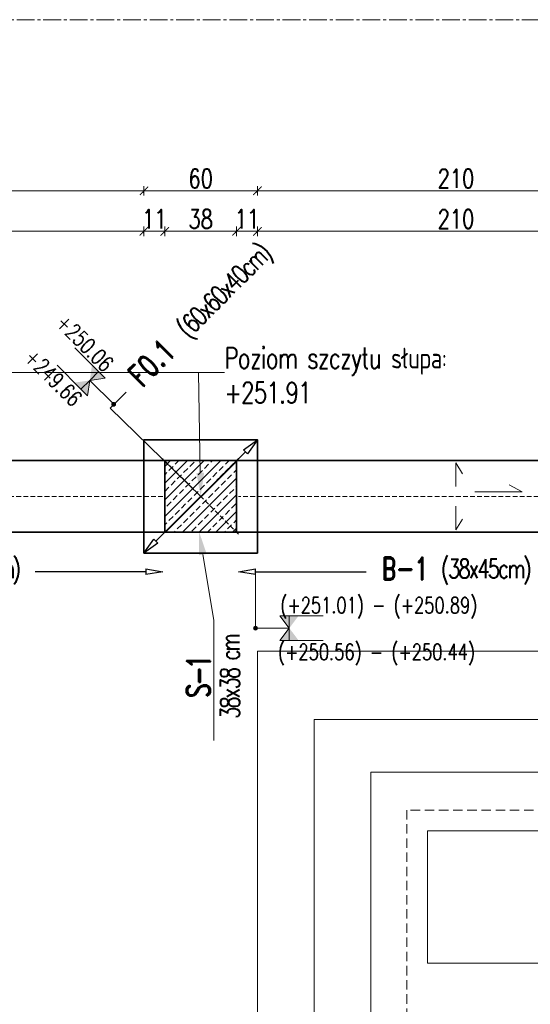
# Model space of a CAD drawing. Header units: millimetres. Extents: x -8 to 14965326, y -810 to 11054951.
# Tile 34 of 72: x 7504618 to 7504888, y 5558588 to 5559109. Entities that reach past the tile are written whole.
import ezdxf
from ezdxf import colors
from ezdxf.entities.mleader import LeaderData, LeaderLine
from ezdxf.math import Vec2, Vec3

# ---------------------------------------------------------------- set-up
doc = ezdxf.new("R2010")
doc.units = ezdxf.units.MM
doc.header["$LTSCALE"] = 0.5
doc.header["$MEASUREMENT"] = 0
doc.linetypes.add('CENTER2', pattern=[1.125, 0.75, -0.125, 0.125, -0.125])
doc.linetypes.add('KRESKOWA', pattern=[0.75, 0.5, -0.25])
doc.layers.get('0').update_dxf_attribs({"linetype": 'CONTINUOUS', "lineweight": 13})
doc.layers.get('Defpoints').update_dxf_attribs({"linetype": 'CONTINUOUS'})
for name, color, linetype, lineweight in [('_K_pozycje', 1, 'CONTINUOUS', 5), ('K_Cienkie przerywane', 252, 'KRESKOWA', 9), ('K_Fundamenty - przekrój', 40, 'CONTINUOUS', 35), ('K_Kreskowanie', 253, 'CONTINUOUS', 5), ('K_Opis', 7, 'CONTINUOUS', 9), ('K_Ściany - przekrój', 7, 'CONTINUOUS', 35), ('tkd_obszary_wykazu', 14, 'CENTER2', 9), ('tkd_wym', 1, 'CONTINUOUS', 5)]:
    doc.layers.add(name, color=color, linetype=linetype, lineweight=lineweight)
doc.styles.add('___K_OPIS_ROMAND', font='romand.shx', dxfattribs={"width": 0.75})
doc.styles.add('___K_OPIS_SIMPLEX', font='simplex.shx', dxfattribs={"width": 0.75})
doc.styles.add('tkd_txt0', font='simplex.shx', dxfattribs={"width": 0.75})
doc.dimstyles.new('opisy_wieńce', dxfattribs={"dimscale": 0.6, "dimtxt": 20, "dimasz": 25, "dimexe": 10, "dimexo": 50, "dimgap": 10, "dimtad": 0, "dimdec": 1, "dimrnd": 0.05000000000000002, "dimzin": 9, "dimdsep": 46, "dimtxsty": '___K_OPIS_ROMAND', "dimblk1": 'CLOSEDBLANK', "dimblk2": 'CLOSEDBLANK', "dimsah": 1, "dimcen": 0, "dimdle": 10, "dimse1": 1, "dimse2": 1, "dimclrd": 1, "dimclre": 256, "dimclrt": 50, "dimazin": 2, "dimtm": 1e-09, "dimtfac": 1, "dimtdec": 1, "dimtmove": 2, "dimatfit": 3, "dimfxl": 1, "dimtolj": 1, "dimtzin": 0, "dimarcsym": 0})
doc.dimstyles.new('tkd_1-50cm[cm]', dxfattribs={"dimtxt": 10, "dimasz": 2.5, "dimexe": 0, "dimexo": 10, "dimgap": 1.5, "dimtad": 1, "dimdec": 1, "dimrnd": 0.5, "dimdsep": 46, "dimtxsty": 'tkd_txt0', "dimblk": 'tkd_dim_arrow', "dimcen": 0, "dimclrd": 1, "dimclre": 256, "dimclrt": 7, "dimaunit": 1, "dimadec": 0, "dimazin": 0, "dimtfac": 0.009090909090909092, "dimtdec": 1, "dimtix": 1, "dimtmove": 1, "dimatfit": 3, "dimldrblk": 'DOTSMALL', "dimfxl": 1, "dimfxlon": 1, "dimtvp": 0.02, "dimtolj": 1, "dimtzin": 9, "dimlwd": -1, "dimarcsym": 0})

# ---------------------------------------------------------------- blocks, each defined once
blk = doc.blocks.new('A$C6b688e63')
at = {"color": 253, "linetype": 'Continuous'}
for p, q in [((0, 0), (0, 492.9999999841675)), ((0, 492.9999999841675), (483.0000000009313, 492.9999999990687)), ((30, 456.9999999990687), (30, 36.99999999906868)), ((450, 456.9999999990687), (30, 456.9999999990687)), ((60, 428.9999999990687), (60, 68.99999999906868)), ((420, 428.9999999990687), (60, 428.9999999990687)), ((90, 397.9999999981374), (90, 327.9999999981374)), ((159.9999999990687, 397.9999999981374), (90, 397.9999999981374)), ((390, 327.9999999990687), (90, 327.9999999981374))]:
    blk.add_line(p, q, dxfattribs=at)
at = {"color": 253, "linetype": 'KRESKOWA', "ltscale": 20}
for p, q in [((79.00000000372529, 408.9999999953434), (79, 88.99999999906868)), ((401, 408.9999999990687), (79.00000000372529, 408.9999999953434))]:
    blk.add_line(p, q, dxfattribs=at)
blk = doc.blocks.new('_ClosedBlank')
at = {"color": 0, "linetype": 'ByBlock', "lineweight": -2}
for p, q in [((-1, 0.1666666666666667), (0, 0)), ((-1, 0.1666666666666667), (-1, -0.1666666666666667)), ((0, 0), (-1, -0.1666666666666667))]:
    blk.add_line(p, q, dxfattribs=at)
blk = doc.blocks.new('*D167')
at = {"layer": '_K_pozycje', "color": 1, "lineweight": -2, "transparency": 16777216}
for p, q in [((7504666.299839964, 5558903.688072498), (7504674.785121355, 5558912.173353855)), ((7504714.111621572, 5558857.055749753), (7504666.299839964, 5558903.688072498)), ((7504737.747660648, 5558880.691788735), (7504690.475582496, 5558833.419710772))]:
    blk.add_line(p, q, dxfattribs=at)
at = {"layer": 'Defpoints', "color": 0, "transparency": 16777216}
for p in [(7504744.111621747, 5558887.055749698), (7504684.111621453, 5558827.055749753), (7504684.111621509, 5558827.055749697)]:
    blk.add_point(p, dxfattribs=at)
at = {"layer": '_K_pozycje', "color": 1, "lineweight": -2, "transparency": 16777216, "xscale": 9, "yscale": 9, "zscale": 9}
for p, rotation in [((7504744.111621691, 5558887.055749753), 44.99999988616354), ((7504684.111621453, 5558827.055749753), 224.9999998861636)]:
    blk.add_blockref('_ClosedBlank', p, dxfattribs=dict(at, rotation=rotation))
at = {"layer": '_K_pozycje', "color": 50, "transparency": 16777216, "insert": (7504714.821671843, 5558952.209904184), "char_height": 12, "attachment_point": 5, "rotation": 44.99999988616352, "style": '___K_OPIS_ROMAND'}
blk.add_mtext('\\A1;F0.1{\\fArial|b0|i0|c238|p34;\\H0.87497x;\\C242;   \\Fsimplex|c238;\\H0.95241x;\\T0.8;(60x60x40cm)}', dxfattribs=at)
blk = doc.blocks.new('*U40')
at = {"layer": 'K_Opis'}
h = blk.add_hatch(color=1, dxfattribs=at)
edge = h.paths.add_edge_path()
edge.add_arc((1.63491603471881e-29, 0), 0.03599999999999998, 359.9999999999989, 719.999999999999)
at = {"layer": 'K_Opis', "color": 1}
blk.add_line((6.6596631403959e-08, 0.5107883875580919), (1.63491603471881e-29, 0), dxfattribs=at)
at = {"layer": 'K_Opis'}
for points in [[(-0.1881599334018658, 0.5107884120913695), (-0.1881598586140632, 1.022270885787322)], [(0.1881600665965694, 0.5107883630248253), (0.1881601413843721, 1.022270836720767)], [(-0.1881599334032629, 0.5107884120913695), (6.659735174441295e-08, 0.510788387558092), (-0.1881599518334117, 0.3694368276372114), (-0.1881599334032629, 0.5107884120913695)], [(0.1881600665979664, 0.5107883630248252), (6.659735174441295e-08, 0.510788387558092), (0.1881600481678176, 0.3694367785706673), (0.1881600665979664, 0.5107883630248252)]]:
    blk.add_lwpolyline(points, dxfattribs=at)
for points in [[(-0.1881599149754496, 0.6521399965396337), (-0.1881599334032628, 0.5107884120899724), (6.659805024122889e-08, 0.5107883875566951)], [(0.1881600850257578, 0.6521399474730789), (0.1881600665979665, 0.5107883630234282), (6.659665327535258e-08, 0.5107883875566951)], [(-0.1881599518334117, 0.3694368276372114), (-0.1881599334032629, 0.5107884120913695), (6.659805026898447e-08, 0.510788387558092)], [(0.1881600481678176, 0.3694367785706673), (0.1881600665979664, 0.5107883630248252), (6.659665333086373e-08, 0.510788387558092)]]:
    blk.add_solid(points, dxfattribs=at)
at = {"layer": 'K_Opis', "style": '___K_OPIS_SIMPLEX', "width": 0.75, "flags": 8}
for tag, p in [('dół', (0.479503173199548, 0.3830138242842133)), ('góra', (-0.2273332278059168, 0.3830138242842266))]:
    blk.add_attdef(tag, p, '', height=0.2399999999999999, rotation=89.99999999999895, dxfattribs=at)
blk = doc.blocks.new('*D233')
at = {"layer": '_K_pozycje', "color": 1, "lineweight": -2, "transparency": 16777216}
for p, q in [((7504743.111620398, 5558817.144577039), (7504801.576006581, 5558817.144576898)), ((7504955.111629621, 5558817.144576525), (7504896.647243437, 5558817.144576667))]:
    blk.add_line(p, q, dxfattribs=at)
at = {"layer": 'Defpoints', "color": 0, "transparency": 16777216}
for p in [(7504734.111620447, 5558837.055751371), (7504964.11162967, 5558837.055750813), (7504734.111620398, 5558817.144577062)]:
    blk.add_point(p, dxfattribs=at)
at = {"layer": '_K_pozycje', "color": 1, "lineweight": -2, "transparency": 16777216, "xscale": 9, "yscale": 9, "zscale": 9}
for p, rotation in [((7504734.111620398, 5558817.144577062), 179.9999998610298), ((7504964.111629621, 5558817.144576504), 359.9999998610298)]:
    blk.add_blockref('_ClosedBlank', p, dxfattribs=dict(at, rotation=rotation))
at = {"layer": '_K_pozycje', "color": 50, "transparency": 16777216, "insert": (7504849.111625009, 5558817.144576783), "char_height": 12, "attachment_point": 5, "rotation": 359.99999986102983, "style": '___K_OPIS_ROMAND'}
blk.add_mtext('\\A1;B-1 {\\Fsimplex|c238;\\H0.83333x;\\T0.8;\\C242;(38x45cm)}', dxfattribs=at)
blk = doc.blocks.new('*U39')
at = {"layer": 'K_Opis'}
h = blk.add_hatch(color=1, dxfattribs=at)
edge = h.paths.add_edge_path()
edge.add_arc((3.785675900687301e-31, -4.2301348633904e-16), 0.03599999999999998, -1.0800249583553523e-12, 359.9999999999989, ccw=False)
at = {"layer": 'K_Opis', "color": 1}
blk.add_line((6.659661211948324e-08, -0.5107883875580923), (3.785675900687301e-31, -4.2301348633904e-16), dxfattribs=at)
at = {"layer": 'K_Opis'}
for points in [[(-0.1881599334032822, -0.5107884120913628), (6.65973324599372e-08, -0.5107883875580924), (-0.1881599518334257, -0.3694368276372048), (-0.1881599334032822, -0.5107884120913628)], [(0.1881600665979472, -0.5107883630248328), (6.65973324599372e-08, -0.5107883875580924), (0.1881600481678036, -0.3694367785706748), (0.1881600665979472, -0.5107883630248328)], [(-0.1881599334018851, -0.5107884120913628), (-0.1881598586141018, -1.022270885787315)], [(0.1881600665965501, -0.5107883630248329), (0.1881601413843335, -1.022270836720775)]]:
    blk.add_lwpolyline(points, dxfattribs=at)
for points in [[(-0.1881599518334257, -0.3694368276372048), (-0.1881599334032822, -0.5107884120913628), (6.659803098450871e-08, -0.5107883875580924)], [(0.1881600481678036, -0.3694367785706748), (0.1881600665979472, -0.5107883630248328), (6.659663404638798e-08, -0.5107883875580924)], [(-0.1881599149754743, -0.6521399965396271), (-0.1881599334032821, -0.5107884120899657), (6.659803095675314e-08, -0.5107883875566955)], [(0.1881600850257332, -0.6521399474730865), (0.1881600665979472, -0.5107883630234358), (6.659663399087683e-08, -0.5107883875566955)]]:
    blk.add_solid(points, dxfattribs=at)
at = {"layer": 'K_Opis', "style": '___K_OPIS_SIMPLEX', "width": 0.75, "flags": 8}
for tag, p in [('dół', (0.4795031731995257, -0.7772995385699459)), ('góra', (-0.227333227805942, -0.9230138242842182))]:
    blk.add_attdef(tag, p, '', height=0.2399999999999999, rotation=89.99999999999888, dxfattribs=at)
blk = doc.blocks.new('*D234')
at = {"layer": '_K_pozycje', "color": 1, "lineweight": -2, "transparency": 16777216}
for p, q in [((7504473.111620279, 5558817.144577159), (7504531.576006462, 5558817.144577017)), ((7504685.111629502, 5558817.144576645), (7504626.647243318, 5558817.144576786))]:
    blk.add_line(p, q, dxfattribs=at)
at = {"layer": 'Defpoints', "color": 0, "transparency": 16777216}
for p in [(7504464.111620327, 5558837.05575149), (7504694.11162955, 5558837.055750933), (7504464.111620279, 5558817.144577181)]:
    blk.add_point(p, dxfattribs=at)
at = {"layer": '_K_pozycje', "color": 1, "lineweight": -2, "transparency": 16777216, "xscale": 9, "yscale": 9, "zscale": 9}
for p, rotation in [((7504464.111620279, 5558817.144577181), 179.9999998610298), ((7504694.111629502, 5558817.144576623), 359.9999998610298)]:
    blk.add_blockref('_ClosedBlank', p, dxfattribs=dict(at, rotation=rotation))
at = {"layer": '_K_pozycje', "color": 50, "transparency": 16777216, "insert": (7504579.11162489, 5558817.144576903), "char_height": 12, "attachment_point": 5, "rotation": 359.99999986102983, "style": '___K_OPIS_ROMAND'}
blk.add_mtext('\\A1;B-1 {\\Fsimplex|c238;\\H0.83333x;\\T0.8;\\C242;(38x45cm)}', dxfattribs=at)
blk = doc.blocks.new('tkd_dim_arrow')
for p, q in [((-1, 0), (1, 0)), ((0, -1), (0, 1))]:
    blk.add_line(p, q)
at = {"const_width": 0.2}
blk.add_lwpolyline([(-0.8954183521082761, -0.8954183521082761), (0.8954183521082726, 0.8954183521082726)], dxfattribs=at)
blk = doc.blocks.new('*D257')
at = {"layer": 'Defpoints', "color": 0, "transparency": 16777216}
for p in [(7504684.111621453, 5559018.812563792), (7504474.111621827, 5558887.055749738), (7504684.111621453, 5558887.055749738)]:
    blk.add_point(p, dxfattribs=at)
at = {"layer": 'tkd_wym', "lineweight": -2, "transparency": 16777216}
for p, q in [((7504474.111621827, 5559017.812563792), (7504474.111621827, 5559018.812563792)), ((7504684.111621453, 5559017.812563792), (7504684.111621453, 5559018.812563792))]:
    blk.add_line(p, q, dxfattribs=at)
at = {"layer": 'tkd_wym', "color": 1, "transparency": 16777216}
blk.add_line((7504476.611621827, 5559018.812563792), (7504681.611621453, 5559018.812563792), dxfattribs=at)
at = {"layer": 'tkd_wym', "color": 1, "transparency": 16777216, "xscale": 2.5, "yscale": 2.5, "zscale": 2.5, "rotation": 180}
blk.add_blockref('tkd_dim_arrow', (7504474.111621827, 5559018.812563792), dxfattribs=at)
at = {"layer": 'tkd_wym', "color": 1, "transparency": 16777216, "xscale": 2.5, "yscale": 2.5, "zscale": 2.5}
blk.add_blockref('tkd_dim_arrow', (7504684.111621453, 5559018.812563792), dxfattribs=at)
at = {"layer": 'tkd_wym', "color": 7, "transparency": 16777216, "insert": (7504579.111621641, 5559025.312563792), "char_height": 10, "attachment_point": 5, "style": 'tkd_txt0'}
blk.add_mtext('\\A1;210', dxfattribs=at)
blk = doc.blocks.new('_DotSmall')
blk = doc.blocks.new('*D258')
at = {"layer": 'Defpoints', "color": 0, "transparency": 16777216}
for p in [(7504744.111621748, 5559018.812563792), (7504684.111621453, 5558887.055749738), (7504744.111621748, 5558887.055749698)]:
    blk.add_point(p, dxfattribs=at)
at = {"layer": 'tkd_wym', "lineweight": -2, "transparency": 16777216}
for p, q in [((7504684.111621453, 5559017.812563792), (7504684.111621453, 5559018.812563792)), ((7504744.111621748, 5559017.812563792), (7504744.111621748, 5559018.812563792))]:
    blk.add_line(p, q, dxfattribs=at)
at = {"layer": 'tkd_wym', "color": 1, "transparency": 16777216}
blk.add_line((7504686.611621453, 5559018.812563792), (7504741.611621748, 5559018.812563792), dxfattribs=at)
at = {"layer": 'tkd_wym', "color": 1, "transparency": 16777216, "xscale": 2.5, "yscale": 2.5, "zscale": 2.5, "rotation": 180}
blk.add_blockref('tkd_dim_arrow', (7504684.111621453, 5559018.812563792), dxfattribs=at)
at = {"layer": 'tkd_wym', "color": 1, "transparency": 16777216, "xscale": 2.5, "yscale": 2.5, "zscale": 2.5}
blk.add_blockref('tkd_dim_arrow', (7504744.111621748, 5559018.812563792), dxfattribs=at)
at = {"layer": 'tkd_wym', "color": 7, "transparency": 16777216, "insert": (7504714.111621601, 5559025.312563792), "char_height": 10, "attachment_point": 5, "style": 'tkd_txt0'}
blk.add_mtext('\\A1;60', dxfattribs=at)
blk = doc.blocks.new('*D259')
at = {"layer": 'Defpoints', "color": 0, "transparency": 16777216}
for p in [(7504954.111621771, 5559018.812563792), (7504744.111621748, 5558887.055749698), (7504954.111621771, 5558887.055749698)]:
    blk.add_point(p, dxfattribs=at)
at = {"layer": 'tkd_wym', "lineweight": -2, "transparency": 16777216}
for p, q in [((7504744.111621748, 5559017.812563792), (7504744.111621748, 5559018.812563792)), ((7504954.111621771, 5559017.812563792), (7504954.111621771, 5559018.812563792))]:
    blk.add_line(p, q, dxfattribs=at)
at = {"layer": 'tkd_wym', "color": 1, "transparency": 16777216}
blk.add_line((7504746.611621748, 5559018.812563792), (7504951.611621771, 5559018.812563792), dxfattribs=at)
at = {"layer": 'tkd_wym', "color": 1, "transparency": 16777216, "xscale": 2.5, "yscale": 2.5, "zscale": 2.5, "rotation": 180}
blk.add_blockref('tkd_dim_arrow', (7504744.111621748, 5559018.812563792), dxfattribs=at)
at = {"layer": 'tkd_wym', "color": 1, "transparency": 16777216, "xscale": 2.5, "yscale": 2.5, "zscale": 2.5}
blk.add_blockref('tkd_dim_arrow', (7504954.111621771, 5559018.812563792), dxfattribs=at)
at = {"layer": 'tkd_wym', "color": 7, "transparency": 16777216, "insert": (7504849.11162176, 5559025.312563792), "char_height": 10, "attachment_point": 5, "style": 'tkd_txt0'}
blk.add_mtext('\\A1;210', dxfattribs=at)
blk = doc.blocks.new('*D324')
at = {"layer": 'Defpoints', "color": 0, "transparency": 16777216}
for p in [(7504684.111621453, 5558997.373850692), (7504474.11162177, 5558887.055749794), (7504684.111621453, 5558876.055750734)]:
    blk.add_point(p, dxfattribs=at)
at = {"layer": 'tkd_wym', "lineweight": -2, "transparency": 16777216}
for p, q in [((7504474.11162177, 5558996.373850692), (7504474.11162177, 5558997.373850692)), ((7504684.111621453, 5558996.373850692), (7504684.111621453, 5558997.373850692))]:
    blk.add_line(p, q, dxfattribs=at)
at = {"layer": 'tkd_wym', "color": 1, "transparency": 16777216}
blk.add_line((7504476.61162177, 5558997.373850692), (7504681.611621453, 5558997.373850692), dxfattribs=at)
at = {"layer": 'tkd_wym', "color": 1, "transparency": 16777216, "xscale": 2.5, "yscale": 2.5, "zscale": 2.5, "rotation": 180}
blk.add_blockref('tkd_dim_arrow', (7504474.11162177, 5558997.373850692), dxfattribs=at)
at = {"layer": 'tkd_wym', "color": 1, "transparency": 16777216, "xscale": 2.5, "yscale": 2.5, "zscale": 2.5}
blk.add_blockref('tkd_dim_arrow', (7504684.111621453, 5558997.373850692), dxfattribs=at)
at = {"layer": 'tkd_wym', "color": 7, "transparency": 16777216, "insert": (7504579.111621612, 5559003.873850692), "char_height": 10, "attachment_point": 5, "style": 'tkd_txt0'}
blk.add_mtext('\\A1;210', dxfattribs=at)
blk = doc.blocks.new('*D325')
at = {"layer": 'Defpoints', "color": 0, "transparency": 16777216}
for p in [(7504695.11162041, 5558997.373850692), (7504684.111621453, 5558876.055750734), (7504695.11162041, 5558876.055750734)]:
    blk.add_point(p, dxfattribs=at)
at = {"layer": 'tkd_wym', "lineweight": -2, "transparency": 16777216}
for p, q in [((7504684.111621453, 5558996.373850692), (7504684.111621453, 5558997.373850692)), ((7504695.11162041, 5558996.373850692), (7504695.11162041, 5558997.373850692))]:
    blk.add_line(p, q, dxfattribs=at)
at = {"layer": 'tkd_wym', "color": 1, "transparency": 16777216}
blk.add_line((7504686.611621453, 5558997.373850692), (7504692.61162041, 5558997.373850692), dxfattribs=at)
at = {"layer": 'tkd_wym', "color": 1, "transparency": 16777216, "xscale": 2.5, "yscale": 2.5, "zscale": 2.5, "rotation": 180}
blk.add_blockref('tkd_dim_arrow', (7504684.111621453, 5558997.373850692), dxfattribs=at)
at = {"layer": 'tkd_wym', "color": 1, "transparency": 16777216, "xscale": 2.5, "yscale": 2.5, "zscale": 2.5}
blk.add_blockref('tkd_dim_arrow', (7504695.11162041, 5558997.373850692), dxfattribs=at)
at = {"layer": 'tkd_wym', "color": 7, "transparency": 16777216, "insert": (7504689.611620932, 5559003.873850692), "char_height": 10, "attachment_point": 5, "style": 'tkd_txt0'}
blk.add_mtext('\\A1;11', dxfattribs=at)
blk = doc.blocks.new('*D326')
at = {"layer": 'Defpoints', "color": 0, "transparency": 16777216}
for p in [(7504733.111620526, 5558997.373850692), (7504695.11162041, 5558876.055750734), (7504733.111620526, 5558876.055748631)]:
    blk.add_point(p, dxfattribs=at)
at = {"layer": 'tkd_wym', "lineweight": -2, "transparency": 16777216}
for p, q in [((7504695.11162041, 5558996.373850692), (7504695.11162041, 5558997.373850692)), ((7504733.111620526, 5558996.373850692), (7504733.111620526, 5558997.373850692))]:
    blk.add_line(p, q, dxfattribs=at)
at = {"layer": 'tkd_wym', "color": 1, "transparency": 16777216}
blk.add_line((7504697.61162041, 5558997.373850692), (7504730.611620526, 5558997.373850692), dxfattribs=at)
at = {"layer": 'tkd_wym', "color": 1, "transparency": 16777216, "xscale": 2.5, "yscale": 2.5, "zscale": 2.5, "rotation": 180}
blk.add_blockref('tkd_dim_arrow', (7504695.11162041, 5558997.373850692), dxfattribs=at)
at = {"layer": 'tkd_wym', "color": 1, "transparency": 16777216, "xscale": 2.5, "yscale": 2.5, "zscale": 2.5}
blk.add_blockref('tkd_dim_arrow', (7504733.111620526, 5558997.373850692), dxfattribs=at)
at = {"layer": 'tkd_wym', "color": 7, "transparency": 16777216, "insert": (7504714.111620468, 5559003.873850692), "char_height": 10, "attachment_point": 5, "style": 'tkd_txt0'}
blk.add_mtext('\\A1;38', dxfattribs=at)
blk = doc.blocks.new('*D327')
at = {"layer": 'Defpoints', "color": 0, "transparency": 16777216}
for p in [(7504744.111621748, 5558997.373850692), (7504744.111621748, 5558887.055749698), (7504733.111620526, 5558876.055748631)]:
    blk.add_point(p, dxfattribs=at)
at = {"layer": 'tkd_wym', "lineweight": -2, "transparency": 16777216}
for p, q in [((7504733.111620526, 5558996.373850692), (7504733.111620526, 5558997.373850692)), ((7504744.111621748, 5558996.373850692), (7504744.111621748, 5558997.373850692))]:
    blk.add_line(p, q, dxfattribs=at)
at = {"layer": 'tkd_wym', "color": 1, "transparency": 16777216}
blk.add_line((7504735.611620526, 5558997.373850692), (7504741.611621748, 5558997.373850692), dxfattribs=at)
at = {"layer": 'tkd_wym', "color": 1, "transparency": 16777216, "xscale": 2.5, "yscale": 2.5, "zscale": 2.5, "rotation": 180}
blk.add_blockref('tkd_dim_arrow', (7504733.111620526, 5558997.373850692), dxfattribs=at)
at = {"layer": 'tkd_wym', "color": 1, "transparency": 16777216, "xscale": 2.5, "yscale": 2.5, "zscale": 2.5}
blk.add_blockref('tkd_dim_arrow', (7504744.111621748, 5558997.373850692), dxfattribs=at)
at = {"layer": 'tkd_wym', "color": 7, "transparency": 16777216, "insert": (7504738.611621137, 5559003.873850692), "char_height": 10, "attachment_point": 5, "style": 'tkd_txt0'}
blk.add_mtext('\\A1;11', dxfattribs=at)
blk = doc.blocks.new('*D328')
at = {"layer": 'Defpoints', "color": 0, "transparency": 16777216}
for p in [(7504954.111621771, 5558997.373850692), (7504744.111621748, 5558887.055749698), (7504954.111621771, 5558876.055750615)]:
    blk.add_point(p, dxfattribs=at)
at = {"layer": 'tkd_wym', "lineweight": -2, "transparency": 16777216}
for p, q in [((7504744.111621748, 5558996.373850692), (7504744.111621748, 5558997.373850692)), ((7504954.111621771, 5558996.373850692), (7504954.111621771, 5558997.373850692))]:
    blk.add_line(p, q, dxfattribs=at)
at = {"layer": 'tkd_wym', "color": 1, "transparency": 16777216}
blk.add_line((7504746.611621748, 5558997.373850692), (7504951.611621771, 5558997.373850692), dxfattribs=at)
at = {"layer": 'tkd_wym', "color": 1, "transparency": 16777216, "xscale": 2.5, "yscale": 2.5, "zscale": 2.5, "rotation": 180}
blk.add_blockref('tkd_dim_arrow', (7504744.111621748, 5558997.373850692), dxfattribs=at)
at = {"layer": 'tkd_wym', "color": 1, "transparency": 16777216, "xscale": 2.5, "yscale": 2.5, "zscale": 2.5}
blk.add_blockref('tkd_dim_arrow', (7504954.111621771, 5558997.373850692), dxfattribs=at)
at = {"layer": 'tkd_wym', "color": 7, "transparency": 16777216, "insert": (7504849.11162176, 5559003.873850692), "char_height": 10, "attachment_point": 5, "style": 'tkd_txt0'}
blk.add_mtext('\\A1;210', dxfattribs=at)

msp = doc.modelspace()

# ---------------------------------------------------------------- hatches: boundary and pattern name
at = {"layer": 'K_Kreskowanie'}
h = msp.add_hatch(dxfattribs=at)
h.set_pattern_fill('ANSI33', color=256, scale=25)
h.set_pattern_definition([(45, (822.7153881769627, 551.8204601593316), (-4.419417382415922, 4.419417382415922), []), (45, (827.1348055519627, 551.8204601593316), (-4.419417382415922, 4.419417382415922), [3.125, -1.5625])])
h.paths.add_polyline_path([(7504695.111620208, 5558838.055750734), (7504733.111620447, 5558838.055750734), (7504733.111620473, 5558876.055750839), (7504695.111620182, 5558876.055750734)])

# ---------------------------------------------------------------- linework, layer by layer
at = {"layer": '_K_pozycje'}
msp.add_line((7504743.111619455, 5558787.320531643), (7504743.111620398, 5558817.144576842), dxfattribs=at)
at = {"layer": 'K_Cienkie przerywane', "linetype": 'KRESKOWA', "ltscale": 10}
for p, q in [((7504734.111620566, 5558877.055750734), (7504694.111620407, 5558837.055750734)), ((7504734.111620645, 5558837.055750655), (7504694.111620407, 5558877.055750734)), ((7504694.111620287, 5558857.055750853), (7504464.111620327, 5558857.055750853)), ((7504964.111620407, 5558857.055750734), (7504734.111620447, 5558857.055750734))]:
    msp.add_line(p, q, dxfattribs=at)
at = {"layer": 'K_Fundamenty - przekrój'}
msp.add_lwpolyline([(7504684.111621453, 5558827.055749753), (7504684.111621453, 5558887.055749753), (7504744.111621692, 5558887.055749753), (7504744.111621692, 5558827.055749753)], close=True, dxfattribs=at)
at = {"layer": 'K_Opis'}
for points in [[(7504849.111620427, 5558862.280469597), (7504849.111620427, 5558874.818940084), (7504852.595062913, 5558869.030094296)], [(7504859.168930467, 5558859.417373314), (7504884.168930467, 5558859.417373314), (7504877.328554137, 5558863.236251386)], [(7504849.111620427, 5558851.831031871), (7504849.111620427, 5558839.292561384), (7504852.595062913, 5558845.081407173)]]:
    msp.add_lwpolyline(points, dxfattribs=at)
at = {"layer": 'K_Ściany - przekrój', "linetype": 'Continuous', "ltscale": 2.5}
for p, q in [((7504695.111620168, 5558876.055750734), (7504463.111620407, 5558876.055750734)), ((7504965.111620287, 5558876.055750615), (7504733.111620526, 5558876.055750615)), ((7504695.111620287, 5558838.055750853), (7504463.111620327, 5558838.055750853)), ((7504965.111620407, 5558838.055750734), (7504733.111620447, 5558838.055750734))]:
    msp.add_line(p, q, dxfattribs=at)
msp.add_lwpolyline([(7504695.111620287, 5558876.055750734), (7504733.111620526, 5558876.055750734), (7504733.111620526, 5558838.055750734), (7504695.111620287, 5558838.055750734)], close=True, dxfattribs=at)
at = {"layer": 'tkd_obszary_wykazu', "ltscale": 25}
msp.add_lwpolyline([(7503716.83762762, 5559109.385387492), (7506482.052716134, 5559109.385387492), (7506482.052716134, 5554949.530839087), (7503716.83762762, 5554949.530839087)], close=True, dxfattribs=at)

# ---------------------------------------------------------------- block references
ref = msp.add_blockref('*U40', (7504668.124623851, 5558905.801246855), dxfattribs=dict(xscale=-35, yscale=35, zscale=35, rotation=45.00000736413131))
ref.add_attrib('góra', '+250.06', (7504636.906687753, 5558948.271594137), dxfattribs={"layer": 'K_Opis', "height": 8.399999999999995, "rotation": 315.0000073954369, "style": '___K_OPIS_SIMPLEX', "width": 0.75, "flags": 8})
ref.add_attrib('dół', '+249.66', (7504620.261909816, 5558929.929755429), dxfattribs={"layer": 'K_Opis', "height": 8.399999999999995, "rotation": 315.0000073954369, "style": '___K_OPIS_SIMPLEX', "width": 0.75, "flags": 8})
ref = msp.add_blockref('*U39', (7504743.111619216, 5558787.32053208), dxfattribs=dict(xscale=-35, yscale=35, zscale=35, rotation=90.00000746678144))
ref.add_attrib('góra', '(+251.01) - (+250.89)', (7504756.217102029, 5558795.27719676), dxfattribs={"layer": 'K_Opis', "height": 8.399999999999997, "rotation": 7.470519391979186e-06, "style": '___K_OPIS_SIMPLEX', "width": 0.75, "flags": 8})
ref.add_attrib('dół', '(+250.56) - (+250.44)', (7504755.017105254, 5558770.537922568), dxfattribs={"layer": 'K_Opis', "height": 8.399999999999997, "rotation": 7.470519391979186e-06, "style": '___K_OPIS_SIMPLEX', "width": 0.75, "flags": 8})
at = {"layer": 'K_Kreskowanie', "color": 8}
msp.add_blockref('A$C6b688e63', (7504744.11162056, 5558282.055750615), dxfattribs=at)

# ---------------------------------------------------------------- dimensions: what is measured, and where the dimension line sits
at = {"layer": '_K_pozycje'}
for base, p1, p2, angle, text, override, picture, middle in [((7504684.111621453, 5558827.055749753), (7504744.111621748, 5558887.055749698), (7504684.111621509, 5558827.055749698), 224.99999988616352, 'F0.1{\\fArial|b0|i0|c238|p34;\\H0.87497x;\\C242;   \\Fsimplex|c238;\\H0.95241x;\\T0.8;(60x60x40cm)}', {"dimasz": 15, "dimtmove": 1}, '*D167', (7504679.027762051, 5558916.415994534)), ((7504464.111620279, 5558817.144577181), (7504694.11162955, 5558837.055750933), (7504464.111620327, 5558837.05575149), 179.99999986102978, 'B-1 {\\Fsimplex|c238;\\H0.83333x;\\T0.8;\\C242;(38x45cm)}', {"dimasz": 15}, '*D234', (7504579.11162489, 5558817.144576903)), ((7504734.111620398, 5558817.144577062), (7504964.11162967, 5558837.055750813), (7504734.111620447, 5558837.055751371), 179.99999986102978, 'B-1 {\\Fsimplex|c238;\\H0.83333x;\\T0.8;\\C242;(38x45cm)}', {"dimasz": 15}, '*D233', (7504849.111625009, 5558817.144576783))]:
    dim = msp.add_linear_dim(base=base, p1=p1, p2=p2, angle=angle, text=text, dimstyle='opisy_wieńce', override=override, dxfattribs=at)
    dim.commit()
    dim.dimension.update_dxf_attribs({"geometry": picture, "text_midpoint": middle, "dimtype": 161})
at = {"layer": 'tkd_wym'}
for base, p1, p2, picture, middle in [((7504684.111621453, 5559018.812563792), (7504474.111621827, 5558887.055749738), (7504684.111621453, 5558887.055749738), '*D257', (7504579.111621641, 5559025.312563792)), ((7504744.111621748, 5559018.812563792), (7504684.111621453, 5558887.055749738), (7504744.111621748, 5558887.055749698), '*D258', (7504714.111621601, 5559025.312563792)), ((7504954.111621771, 5559018.812563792), (7504744.111621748, 5558887.055749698), (7504954.111621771, 5558887.055749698), '*D259', (7504849.11162176, 5559025.312563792)), ((7504684.111621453, 5558997.373850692), (7504474.11162177, 5558887.055749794), (7504684.111621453, 5558876.055750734), '*D324', (7504579.111621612, 5559003.873850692)), ((7504695.11162041, 5558997.373850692), (7504684.111621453, 5558876.055750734), (7504695.11162041, 5558876.055750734), '*D325', (7504689.611620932, 5559003.873850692)), ((7504733.111620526, 5558997.373850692), (7504695.11162041, 5558876.055750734), (7504733.111620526, 5558876.055748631), '*D326', (7504714.111620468, 5559003.873850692)), ((7504744.111621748, 5558997.373850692), (7504733.111620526, 5558876.055748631), (7504744.111621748, 5558887.055749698), '*D327', (7504738.611621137, 5559003.873850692)), ((7504954.111621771, 5558997.373850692), (7504744.111621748, 5558887.055749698), (7504954.111621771, 5558876.055750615), '*D328', (7504849.11162176, 5559003.873850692))]:
    dim = msp.add_linear_dim(base=base, p1=p1, p2=p2, dimstyle='tkd_1-50cm[cm]', dxfattribs=at)
    dim.commit()
    dim.dimension.update_dxf_attribs({"geometry": picture, "text_midpoint": middle})

# ---------------------------------------------------------------- leaders
at = {"layer": 'K_Opis'}
ml = msp.add_multileader_mtext('Standard', dxfattribs=at)
ml.set_content('{\\T0.95;Poziom szczytu słupa:\\P+251.91}', color=256, style='___K_OPIS_SIMPLEX')
ml.set_leader_properties(color=256, linetype='ByLayer', lineweight=9)
ml.build(insert=Vec2(0, 0))
ml.multileader.update_dxf_attribs({"text_left_attachment_type": 6, "text_right_attachment_type": 6, "arrow_head_size": 12.5})
ctx = ml.context
ctx.base_point, ctx.char_height, ctx.arrow_head_size, ctx.landing_gap_size, ctx.plane_origin = Vec3(7504726.770596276, 5558922.593567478), 11, 12.5, 0, Vec3(7504735.216646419, 5559235.923076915)
ctx.left_attachment, ctx.right_attachment = 6, 6
notes = []
notes.append((ctx, [(0, (1, 1, 0), (7504713.019380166, 5558922.593567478), (1, 0), 13.75121611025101, [(0, [(7504714.111621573, 5558857.055749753)], 0, [])])]))
ctx.mtext.insert, ctx.mtext.width, ctx.mtext.defined_height, ctx.mtext.flow_direction = Vec3(7504726.770596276, 5558935.793567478), 140.3996469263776, 98.24674889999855, 5
ml = msp.add_multileader_mtext('Standard', dxfattribs=at)
ml.set_content('{\\T0.85;\\C2;S-1\\T1;\\C50;\\P\\Fsimplex|c238;\\H0.8x;\\T0.8;\\C1;38x38 cm}', color=7, style='___K_OPIS_ROMAND')
ml.set_leader_properties(color=1, linetype='CONTINUOUS', lineweight=9)
ml.build(insert=Vec2(0, 0))
ml.multileader.update_dxf_attribs({"text_left_attachment_type": 6, "text_right_attachment_type": 6, "dogleg_length": 5, "arrow_head_size": 12.5})
ctx = ml.context
ctx.base_point, ctx.char_height, ctx.arrow_head_size, ctx.landing_gap_size, ctx.plane_origin, ctx.plane_x_axis, ctx.plane_y_axis = Vec3(7504721.137851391, 5558738.261667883), 12.5, 12.5, 0, Vec3(7504760.68037613, 5558727.383223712), Vec3(6.123233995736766e-17, 1), Vec3(-1, 6.123233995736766e-17)
ctx.left_attachment, ctx.right_attachment, ctx.text_align_type = 6, 6, 1
notes.append((ctx, [(1, (1, 1, 0), (7504721.137851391, 5558791.620320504), (-6.123233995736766e-17, -1), 7.215795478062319, [(0, [(7504713.192591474, 5558838.555749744)], 0, [])])]))
ctx.mtext.insert, ctx.mtext.text_direction, ctx.mtext.rotation, ctx.mtext.alignment, ctx.mtext.line_spacing_factor, ctx.mtext.flow_direction = Vec3(7504706.637851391, 5558761.333096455), Vec3(6.123233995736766e-17, 1), 1.570796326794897, 2, 0.8640000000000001, 5
for ctx, leaders in notes:
    for number, flags, end, landing, length, lines in leaders:
        leader = LeaderData()
        leader.index, (leader.has_last_leader_line, leader.has_dogleg_vector, leader.attachment_direction) = number, flags
        leader.last_leader_point, leader.dogleg_vector, leader.dogleg_length = Vec3(end), Vec3(landing), length
        for number, points, colour, breaks in lines:
            line = LeaderLine()
            line.index, line.vertices, line.color, line.breaks = number, Vec3.list(points), colors.encode_raw_color(colour), breaks
            leader.lines.append(line)
        ctx.leaders.append(leader)

doc.saveas('drawing.dxf')
